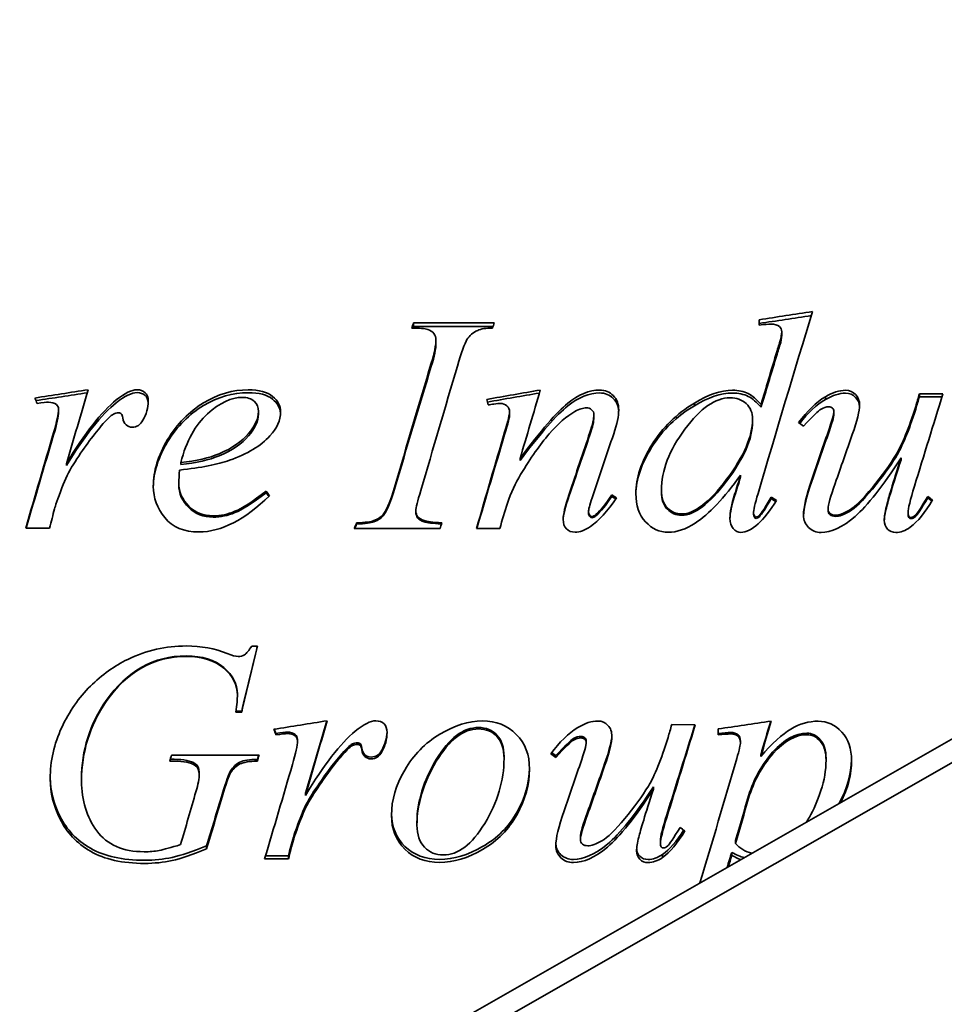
# Model space of a CAD drawing. Header units: millimetres. Extents: x 196 to 644, y 66 to 528.
# Tile 3 of 6: x 279 to 357, y 234 to 318. Entities that reach past the tile are written whole.
import ezdxf

# ---------------------------------------------------------------- set-up
doc = ezdxf.new("R2010")
doc.units = ezdxf.units.MM
doc.header["$LTSCALE"] = 2
doc.layers.add('Krawędzie widoczne(ISO)', color=7, linetype='Continuous', lineweight=35, true_color=0x262659)

msp = doc.modelspace()

# ---------------------------------------------------------------- linework, layer by layer
at = {"layer": 'Krawędzie widoczne(ISO)'}
for p, q in [((465.65, 317.96), (245.897, 192.435)), ((245.897, 190.435), (465.65, 315.96)), ((312.18, 291.772), (312.18, 292.089)), ((341.68, 292.025), (341.68, 292.346)), ((343.605, 291.004), (343.605, 291.311)), ((314.09, 290.306), (314.09, 290.605)), ((355.351, 286.014), (357.366, 286.013)), ((355.351, 285.774), (355.351, 286.014)), ((336.144, 284.998), (336.144, 285.229)), ((341.836, 284.867), (341.836, 285.096)), ((347.336, 285.526), (347.336, 285.764)), ((355.351, 285.774), (357.291, 285.772)), ((281.879, 284.474), (281.879, 284.698)), ((298.938, 284.277), (298.938, 284.499)), ((320.379, 284.275), (320.379, 284.496)), ((327.57, 284.014), (327.57, 284.233)), ((348.056, 284.31), (348.056, 284.532)), ((355.041, 284.715), (355.041, 284.942)), ((341.114, 283.635), (341.114, 283.849)), ((282.552, 279.889), (282.552, 280.054)), ((292.302, 279.981), (292.302, 280.148)), ((321.273, 280.317), (321.273, 280.487)), ((353.788, 280.392), (353.788, 280.563)), ((292.139, 278.275), (292.139, 278.419)), ((340.095, 278.926), (340.095, 279.079)), ((299.609, 277.564), (299.609, 277.7)), ((333.33, 277.653), (333.33, 277.79)), ((329.094, 277.254), (329.094, 277.385)), ((342.697, 277.07), (342.697, 277.199)), ((356.064, 277.132), (356.064, 277.262)), ((312.372, 275.912), (312.372, 276.026)), ((327.108, 275.857), (327.108, 275.971)), ((341.196, 275.702), (341.196, 275.814)), ((347.564, 276.101), (347.564, 276.218)), ((354.387, 275.778), (354.387, 275.891)), ((307.313, 274.906), (307.313, 275.007)), ((308.783, 275.092), (308.783, 275.196)), ((327.74, 275.597), (327.74, 275.707)), ((341.696, 275.528), (341.696, 275.638)), ((281.106, 274.545), (279.077, 274.546)), ((319.533, 274.514), (317.548, 274.516)), ((298.363, 264.485), (298.848, 264.485)), ((297.139, 260.373), (297.139, 260.288)), ((297.506, 258.927), (297.032, 258.927)), ((297.506, 258.927), (297.506, 258.824)), ((297.506, 258.824), (297.02, 258.824)), ((334.211, 257.771), (336.225, 257.77)), ((300.431, 257.021), (300.431, 256.893)), ((302.078, 256.933), (302.078, 256.804)), ((302.268, 256.53), (302.268, 256.396)), ((307.753, 255.793), (307.753, 255.649)), ((309.459, 255.59), (309.459, 255.444)), ((326.915, 256.396), (326.915, 256.26)), ((340.077, 256.371), (340.077, 256.235)), ((291.738, 254.815), (291.415, 254.815)), ((298.855, 254.809), (298.855, 254.653)), ((305.914, 255.105), (305.914, 254.952)), ((319.9, 255.037), (319.9, 254.883)), ((324.311, 255.134), (324.311, 254.981)), ((341.811, 255.192), (341.811, 255.04)), ((347.385, 254.9), (347.385, 254.745)), ((291.738, 254.658), (291.37, 254.659)), ((293.546, 254.44), (293.546, 254.279)), ((283.839, 253.132), (283.839, 252.954)), ((293.884, 253.724), (293.884, 253.554)), ((332.647, 252.451), (332.647, 252.265)), ((302.941, 251.918), (302.941, 251.725)), ((302.557, 249.915), (302.557, 249.696)), ((312.468, 249.426), (312.468, 249.201)), ((301.923, 248.178), (301.923, 247.937)), ((326.423, 248.216), (326.423, 247.975)), ((294.511, 247.424), (294.511, 247.173)), ((333.247, 247.901), (333.247, 247.656)), ((339.644, 247.882), (339.644, 247.636)), ((301.495, 246.314), (299.466, 246.316)), ((301.495, 246.576), (299.544, 246.578)), ((301.495, 246.576), (301.495, 246.314)), ((333.437, 246.692), (333.437, 246.432)), ((339.334, 246.87), (339.334, 246.612))]:
    msp.add_line(p, q, dxfattribs=at)
for points in [[(346.239, 293.038), (344.686, 288.004), (343.133, 282.791), (341.579, 277.506)], [(341.68, 292.346), (343.2, 292.577), (344.719, 292.807), (346.239, 293.038)], [(341.68, 292.025), (343.164, 292.248), (344.648, 292.47), (346.133, 292.692)], [(312.017, 291.629), (312.071, 291.783), (312.125, 291.936), (312.18, 292.089)], [(312.128, 291.628), (312.145, 291.676), (312.162, 291.724), (312.18, 291.772)], [(312.18, 292.089), (314.474, 292.088), (316.768, 292.086), (319.062, 292.084)], [(312.18, 291.772), (314.44, 291.77), (316.7, 291.768), (318.96, 291.767)], [(319.062, 292.084), (319.013, 291.931), (318.964, 291.777), (318.914, 291.624)], [(341.679, 291.886), (341.679, 292.039), (341.68, 292.193), (341.68, 292.346)], [(342.694, 291.969), (342.488, 291.969), (342.15, 291.941), (341.679, 291.886)], [(341.68, 291.886), (341.68, 291.932), (341.68, 291.979), (341.68, 292.025)], [(343.4, 291.759), (343.223, 291.899), (342.988, 291.968), (342.694, 291.969)], [(343.605, 291.311), (343.605, 291.489), (343.537, 291.638), (343.4, 291.759)], [(318.914, 291.624), (318.346, 291.633), (317.924, 291.569), (317.65, 291.429)], [(343.443, 290.47), (343.551, 290.807), (343.605, 291.087), (343.605, 291.311)], [(343.443, 290.173), (343.551, 290.506), (343.605, 290.783), (343.605, 291.004)], [(313.691, 288.647), (313.957, 289.514), (314.09, 290.165), (314.09, 290.605)], [(313.691, 288.373), (313.957, 289.229), (314.09, 289.872), (314.09, 290.306)], [(343.104, 289.345), (343.241, 289.815), (343.354, 290.19), (343.443, 290.47)], [(343.104, 289.062), (343.241, 289.526), (343.354, 289.896), (343.443, 290.173)], [(341.836, 285.096), (342.258, 286.522), (342.681, 287.939), (343.104, 289.345)], [(310.55, 278.026), (311.597, 281.612), (312.644, 285.164), (313.691, 288.647)], [(310.55, 277.887), (311.597, 281.427), (312.644, 284.934), (313.691, 288.373)], [(315.926, 288.376), (314.884, 284.894), (313.842, 281.345), (312.8, 277.762)], [(341.836, 284.867), (342.258, 286.275), (342.681, 287.674), (343.104, 289.062)], [(279.865, 285.659), (281.38, 285.896), (282.895, 286.132), (284.41, 286.369)], [(279.949, 285.435), (281.41, 285.661), (282.872, 285.887), (284.334, 286.112)], [(284.41, 286.369), (283.791, 284.283), (283.171, 282.176), (282.552, 280.054)], [(286.806, 285.496), (287.532, 286.077), (288.121, 286.366), (288.572, 286.366)], [(286.806, 285.262), (287.532, 285.835), (288.121, 286.121), (288.572, 286.12)], [(318.424, 285.543), (319.949, 285.809), (321.474, 286.074), (322.998, 286.339)], [(318.48, 285.318), (319.961, 285.573), (321.441, 285.827), (322.922, 286.081)], [(322.998, 286.339), (322.423, 284.405), (321.848, 282.453), (321.273, 280.487)], [(336.144, 285.229), (337.322, 285.963), (338.405, 286.327), (339.395, 286.326)], [(336.144, 284.998), (337.322, 285.723), (338.405, 286.083), (339.395, 286.082)], [(347.336, 285.764), (347.954, 286.135), (348.523, 286.319), (349.042, 286.319)], [(347.336, 285.526), (347.954, 285.892), (348.523, 286.075), (349.042, 286.074)], [(357.366, 286.013), (356.555, 283.416), (355.744, 280.786), (354.933, 278.137)], [(355.041, 284.942), (355.144, 285.3), (355.248, 285.658), (355.351, 286.014)], [(280.041, 285.187), (279.983, 285.344), (279.924, 285.501), (279.865, 285.659)], [(281.012, 285.3), (280.836, 285.3), (280.512, 285.263), (280.041, 285.187)], [(281.688, 285.099), (281.512, 285.233), (281.287, 285.3), (281.012, 285.3)], [(281.879, 284.698), (281.879, 284.861), (281.816, 284.994), (281.688, 285.099)], [(282.552, 280.054), (284.123, 282.663), (285.541, 284.468), (286.806, 285.496)], [(282.552, 279.889), (284.123, 282.465), (285.541, 284.247), (286.806, 285.262)], [(289.527, 285.38), (289.526, 284.817), (289.374, 284.277), (289.07, 283.76)], [(318.541, 285.071), (318.502, 285.228), (318.463, 285.386), (318.424, 285.543)], [(319.027, 285.142), (318.865, 285.118), (318.703, 285.095), (318.541, 285.071)], [(319.571, 285.199), (319.473, 285.199), (319.291, 285.18), (319.027, 285.142)], [(345.04, 283.558), (345.766, 284.564), (346.532, 285.298), (347.336, 285.764)], [(345.143, 283.486), (345.838, 284.409), (346.569, 285.088), (347.336, 285.526)], [(350.247, 285.032), (350.247, 284.564), (350.04, 283.738), (349.628, 282.547)], [(355.041, 284.715), (355.144, 285.069), (355.248, 285.422), (355.351, 285.774)], [(281.451, 282.701), (281.736, 283.642), (281.879, 284.307), (281.879, 284.698)], [(281.451, 282.502), (281.736, 283.431), (281.879, 284.087), (281.879, 284.474)], [(286.57, 284.293), (286.335, 284.169), (285.986, 283.83), (285.525, 283.274)], [(286.997, 284.393), (286.84, 284.393), (286.698, 284.36), (286.57, 284.293)], [(287.247, 284.293), (287.178, 284.36), (287.095, 284.393), (286.997, 284.393)], [(287.364, 283.962), (287.344, 284.125), (287.305, 284.235), (287.247, 284.293)], [(300.82, 284.483), (300.82, 283.766), (300.52, 283.08), (299.922, 282.427)], [(319.951, 282.743), (320.236, 283.713), (320.379, 284.296), (320.379, 284.496)], [(319.951, 282.543), (320.236, 283.501), (320.379, 284.077), (320.379, 284.275)], [(326.924, 284.821), (326.659, 284.821), (326.335, 284.716), (325.953, 284.506)], [(327.231, 282.723), (327.457, 283.376), (327.57, 283.879), (327.57, 284.233)], [(329.688, 284.647), (329.688, 284.131), (329.545, 283.447), (329.26, 282.591)], [(347.554, 282.736), (347.888, 283.696), (348.055, 284.293), (348.056, 284.532)], [(347.554, 282.536), (347.888, 283.485), (348.055, 284.074), (348.056, 284.31)], [(289.07, 283.76), (288.863, 283.367), (288.559, 283.171), (288.157, 283.171)], [(327.231, 282.524), (327.457, 283.169), (327.57, 283.665), (327.57, 284.014)], [(345.452, 283.27), (345.314, 283.366), (345.177, 283.462), (345.04, 283.558)], [(279.077, 274.546), (279.868, 277.283), (280.66, 280.006), (281.451, 282.701)], [(279.105, 274.546), (279.887, 277.216), (280.669, 279.873), (281.451, 282.502)], [(285.525, 283.274), (284.789, 282.43), (283.989, 281.329), (283.125, 279.966)], [(317.548, 274.516), (318.349, 277.277), (319.15, 280.025), (319.951, 282.743)], [(317.575, 274.516), (318.367, 277.21), (319.159, 279.891), (319.951, 282.543)], [(325.462, 277.461), (326.051, 279.224), (326.641, 280.979), (327.231, 282.723)], [(325.462, 277.328), (326.051, 279.069), (326.641, 280.802), (327.231, 282.524)], [(329.26, 282.591), (328.646, 280.78), (328.031, 278.956), (327.417, 277.124)], [(346.169, 278.697), (346.63, 280.049), (347.092, 281.396), (347.554, 282.736)], [(346.169, 278.549), (346.63, 279.884), (347.092, 281.214), (347.554, 282.536)], [(349.628, 282.547), (349.141, 281.163), (348.655, 279.772), (348.168, 278.375)], [(299.922, 282.427), (299.137, 281.572), (297.984, 280.878), (296.464, 280.347)], [(292.302, 280.148), (293.645, 280.292), (294.739, 280.542), (295.582, 280.898)], [(283.125, 279.966), (282.752, 279.386), (282.433, 278.733), (282.168, 278.005)], [(296.464, 280.347), (295.454, 279.991), (294.037, 279.711), (292.213, 279.509)], [(292.302, 279.981), (293.645, 280.123), (294.739, 280.371), (295.582, 280.723)], [(352.534, 276.404), (352.682, 277.007), (353.1, 278.4), (353.788, 280.563)], [(352.534, 276.284), (352.682, 276.88), (353.1, 278.256), (353.788, 280.392)], [(292.213, 279.509), (292.164, 279.074), (292.139, 278.71), (292.139, 278.419)], [(321.316, 279.138), (320.864, 278.392), (320.486, 277.577), (320.182, 276.692)], [(340.095, 279.079), (338.682, 277.114), (337.392, 275.744), (336.224, 274.984)], [(339.579, 277.42), (339.751, 277.974), (339.923, 278.527), (340.095, 279.079)], [(339.579, 277.289), (339.751, 277.835), (339.923, 278.381), (340.095, 278.926)], [(345.46, 275.664), (345.461, 276.327), (345.697, 277.34), (346.169, 278.697)], [(345.461, 275.613), (345.475, 276.268), (345.711, 277.248), (346.169, 278.549)], [(348.168, 278.375), (347.765, 277.24), (347.564, 276.519), (347.564, 276.218)], [(282.168, 278.005), (281.795, 277.015), (281.583, 276.416), (281.534, 276.211)], [(299.609, 277.7), (299.697, 277.573), (299.785, 277.447), (299.873, 277.321)], [(299.609, 277.564), (299.679, 277.465), (299.749, 277.366), (299.819, 277.267)], [(309.652, 275.809), (309.946, 276.228), (310.246, 276.968), (310.55, 278.026)], [(309.652, 275.698), (309.946, 276.111), (310.246, 276.842), (310.55, 277.887)], [(312.8, 277.762), (312.515, 276.859), (312.372, 276.28), (312.372, 276.026)], [(324.945, 275.285), (324.946, 275.714), (325.118, 276.441), (325.462, 277.461)], [(339.181, 275.406), (339.181, 275.903), (339.314, 276.575), (339.579, 277.42)], [(341.579, 277.506), (341.324, 276.642), (341.196, 276.077), (341.196, 275.814)], [(354.933, 278.137), (354.569, 276.953), (354.387, 276.203), (354.387, 275.891)], [(299.873, 277.321), (297.774, 275.262), (295.773, 274.226), (293.871, 274.227)], [(320.182, 276.692), (319.965, 275.967), (319.749, 275.241), (319.533, 274.514)], [(324.946, 275.231), (324.959, 275.66), (325.131, 276.36), (325.462, 277.328)], [(327.417, 277.124), (327.211, 276.492), (327.108, 276.107), (327.108, 275.971)], [(329.506, 277.137), (328.72, 275.99), (327.979, 275.176), (327.283, 274.698)], [(327.74, 275.707), (328.152, 276.067), (328.603, 276.627), (329.094, 277.385)], [(327.74, 275.597), (328.152, 275.953), (328.603, 276.505), (329.094, 277.254)], [(329.094, 277.385), (329.231, 277.302), (329.368, 277.22), (329.506, 277.137)], [(329.094, 277.254), (329.21, 277.184), (329.327, 277.115), (329.443, 277.046)], [(339.181, 275.353), (339.191, 275.838), (339.323, 276.484), (339.579, 277.289)], [(341.696, 275.638), (341.892, 275.833), (342.225, 276.354), (342.697, 277.199)], [(341.696, 275.528), (341.892, 275.721), (342.225, 276.235), (342.697, 277.07)], [(342.697, 277.199), (342.849, 277.107), (343.001, 277.014), (343.152, 276.922)], [(342.697, 277.07), (342.83, 276.99), (342.963, 276.91), (343.097, 276.83)], [(356.461, 276.955), (355.853, 275.886), (355.224, 275.111), (354.577, 274.633)], [(356.064, 277.262), (356.197, 277.159), (356.329, 277.057), (356.461, 276.955)], [(356.064, 277.132), (356.18, 277.044), (356.295, 276.956), (356.411, 276.867)], [(281.534, 276.211), (281.392, 275.656), (281.249, 275.101), (281.106, 274.545)], [(308.783, 275.196), (309.176, 275.342), (309.465, 275.546), (309.652, 275.809)], [(352.357, 275.22), (352.357, 275.522), (352.416, 275.917), (352.534, 276.404)], [(352.358, 275.172), (352.365, 275.463), (352.424, 275.834), (352.534, 276.284)], [(307.121, 274.524), (307.185, 274.685), (307.249, 274.846), (307.313, 275.007)], [(307.159, 274.524), (307.21, 274.651), (307.262, 274.778), (307.313, 274.906)], [(307.313, 275.007), (308.058, 275.026), (308.548, 275.089), (308.783, 275.196)], [(307.313, 274.906), (308.058, 274.924), (308.548, 274.986), (308.783, 275.092)], [(308.783, 275.092), (309.176, 275.236), (309.465, 275.438), (309.652, 275.698)], [(314.592, 275.001), (314.543, 274.84), (314.494, 274.679), (314.445, 274.518)], [(327.401, 275.547), (327.49, 275.547), (327.602, 275.6), (327.74, 275.707)], [(327.401, 275.439), (327.49, 275.438), (327.602, 275.491), (327.74, 275.597)], [(336.224, 274.984), (335.42, 274.458), (334.65, 274.195), (333.915, 274.195)], [(341.416, 275.492), (341.494, 275.492), (341.588, 275.54), (341.696, 275.638)], [(341.416, 275.384), (341.494, 275.384), (341.588, 275.432), (341.696, 275.528)], [(314.445, 274.518), (312.003, 274.52), (309.562, 274.522), (307.121, 274.524)], [(327.283, 274.698), (326.793, 274.367), (326.356, 274.201), (325.974, 274.202)], [(354.577, 274.633), (354.155, 274.331), (353.743, 274.18), (353.341, 274.18)], [(287.789, 263.347), (289.377, 264.11), (291.04, 264.491), (292.775, 264.49)], [(292.775, 264.49), (294.059, 264.489), (295.226, 264.272), (296.274, 263.84)], [(298.848, 264.485), (298.401, 262.594), (297.953, 260.705), (297.506, 258.824)], [(298.841, 264.485), (298.396, 262.628), (297.951, 260.774), (297.506, 258.927)], [(292.774, 263.636), (289.99, 263.638), (287.714, 262.366), (285.948, 259.832)], [(292.774, 263.593), (289.99, 263.595), (287.714, 262.306), (285.948, 259.74)], [(296.274, 263.84), (296.696, 263.673), (297.005, 263.59), (297.201, 263.59)], [(285.948, 259.832), (284.544, 257.828), (283.841, 255.589), (283.839, 253.132)], [(297.02, 258.824), (297.099, 259.487), (297.139, 259.975), (297.139, 260.288)], [(285.948, 259.74), (284.544, 257.711), (283.841, 255.443), (283.839, 252.954)], [(300.254, 257.375), (301.769, 257.617), (303.284, 257.859), (304.799, 258.101)], [(304.799, 258.101), (304.18, 255.964), (303.56, 253.836), (302.941, 251.725)], [(304.764, 258.096), (304.157, 256.025), (303.549, 253.964), (302.941, 251.918)], [(307.195, 257.209), (307.921, 257.802), (308.51, 258.099), (308.961, 258.098)], [(326.196, 257.515), (326.814, 257.894), (327.382, 258.084), (327.902, 258.083)], [(300.431, 256.893), (300.372, 257.054), (300.313, 257.214), (300.254, 257.375)], [(300.431, 257.021), (300.386, 257.141), (300.342, 257.261), (300.297, 257.382)], [(323.9, 255.273), (324.626, 256.29), (325.391, 257.039), (326.196, 257.515)], [(336.225, 257.77), (335.414, 255.112), (334.603, 252.471), (333.792, 249.859)], [(336.189, 257.77), (335.39, 255.185), (334.591, 252.616), (333.792, 250.076)], [(333.901, 256.677), (334.004, 257.042), (334.107, 257.406), (334.211, 257.771)], [(338.166, 257.403), (339.676, 257.626), (341.186, 257.849), (342.696, 258.071)], [(338.166, 256.893), (338.166, 257.063), (338.166, 257.233), (338.166, 257.403)], [(342.696, 258.071), (342.401, 257.059), (342.106, 256.048), (341.811, 255.04)], [(342.661, 258.066), (342.378, 257.106), (342.095, 256.147), (341.811, 255.192)], [(301.401, 257.136), (301.225, 257.136), (300.901, 257.098), (300.431, 257.021)], [(301.401, 257.009), (301.225, 257.009), (300.901, 256.971), (300.431, 256.893)], [(302.078, 256.933), (301.901, 257.068), (301.676, 257.135), (301.401, 257.136)], [(302.078, 256.804), (301.901, 256.941), (301.676, 257.009), (301.401, 257.009)], [(302.268, 256.53), (302.268, 256.693), (302.205, 256.828), (302.078, 256.933)], [(302.268, 256.396), (302.268, 256.561), (302.205, 256.697), (302.078, 256.804)], [(302.941, 251.725), (304.512, 254.321), (305.93, 256.159), (307.195, 257.209)], [(309.915, 257.146), (309.903, 256.605), (309.751, 256.086), (309.459, 255.59)], [(309.916, 257.09), (309.916, 256.516), (309.763, 255.967), (309.459, 255.444)], [(329.106, 256.836), (329.089, 256.356), (328.882, 255.547), (328.487, 254.413)], [(329.107, 256.768), (329.107, 256.292), (328.9, 255.451), (328.487, 254.252)], [(339.239, 257.106), (338.985, 257.106), (338.627, 257.078), (338.166, 257.021)], [(339.239, 256.979), (338.985, 256.979), (338.627, 256.951), (338.166, 256.893)], [(301.84, 254.375), (302.125, 255.323), (302.268, 255.998), (302.268, 256.396)], [(306.959, 256.124), (306.724, 255.999), (306.375, 255.659), (305.914, 255.105)], [(306.959, 255.984), (306.724, 255.858), (306.375, 255.514), (305.914, 254.952)], [(307.386, 256.224), (307.229, 256.224), (307.087, 256.191), (306.959, 256.124)], [(307.386, 256.086), (307.229, 256.086), (307.087, 256.052), (306.959, 255.984)], [(307.636, 256.123), (307.567, 256.191), (307.484, 256.224), (307.386, 256.224)], [(307.636, 255.984), (307.567, 256.052), (307.484, 256.086), (307.386, 256.086)], [(307.753, 255.793), (307.734, 255.956), (307.694, 256.066), (307.636, 256.123)], [(307.753, 255.649), (307.734, 255.814), (307.694, 255.926), (307.636, 255.984)], [(309.459, 255.59), (309.253, 255.198), (308.948, 255.002), (308.547, 255.002)], [(326.414, 254.442), (326.748, 255.41), (326.915, 256.017), (326.915, 256.26)], [(339.767, 254.882), (339.974, 255.609), (340.077, 256.06), (340.077, 256.235)], [(291.37, 254.659), (291.419, 254.828), (291.468, 254.998), (291.517, 255.167)], [(291.517, 255.167), (294.008, 255.165), (296.498, 255.163), (298.988, 255.161)], [(293.546, 254.44), (293.174, 254.689), (292.571, 254.814), (291.738, 254.815)], [(298.988, 255.161), (298.944, 254.992), (298.899, 254.822), (298.855, 254.653)], [(298.948, 255.161), (298.917, 255.044), (298.886, 254.926), (298.855, 254.809)], [(305.914, 255.105), (305.178, 254.264), (304.378, 253.171), (303.515, 251.832)], [(305.914, 254.952), (305.178, 254.1), (304.378, 252.993), (303.515, 251.638)], [(309.459, 255.444), (309.253, 255.046), (308.948, 254.848), (308.547, 254.849)], [(324.311, 254.981), (324.174, 255.078), (324.037, 255.176), (323.9, 255.273)], [(324.311, 255.134), (324.198, 255.213), (324.084, 255.292), (323.971, 255.371)], [(336.614, 244.253), (337.665, 247.735), (338.716, 251.289), (339.767, 254.882)], [(349.561, 254.806), (349.545, 253.557), (349.189, 252.3), (348.492, 251.038)], [(349.561, 254.729), (349.56, 253.534), (349.255, 252.332), (348.645, 251.126)], [(293.546, 254.279), (293.174, 254.531), (292.571, 254.658), (291.738, 254.658)], [(293.884, 253.724), (293.884, 254.039), (293.771, 254.278), (293.546, 254.44)], [(293.884, 253.554), (293.884, 253.873), (293.771, 254.115), (293.546, 254.279)], [(299.466, 246.316), (300.257, 248.969), (301.049, 251.661), (301.84, 254.375)], [(325.028, 250.411), (325.49, 251.748), (325.952, 253.092), (326.414, 254.442)], [(328.487, 254.413), (328.001, 253.038), (327.514, 251.669), (327.028, 250.308)], [(328.487, 254.252), (328.001, 252.859), (327.514, 251.472), (327.028, 250.094)], [(293.603, 252.05), (293.79, 252.675), (293.883, 253.177), (293.884, 253.554)], [(296.56, 253.822), (296.413, 253.593), (296.172, 252.916), (295.838, 251.796)], [(296.56, 253.653), (296.413, 253.422), (296.172, 252.735), (295.838, 251.601)], [(331.394, 248.157), (331.542, 248.747), (331.959, 250.108), (332.647, 252.265)], [(292.291, 247.53), (292.728, 249.027), (293.166, 250.534), (293.603, 252.05)], [(295.838, 251.796), (295.396, 250.329), (294.953, 248.871), (294.511, 247.424)], [(295.838, 251.601), (295.396, 250.115), (294.953, 248.639), (294.511, 247.173)], [(303.515, 251.832), (303.142, 251.263), (302.822, 250.624), (302.557, 249.915)], [(303.515, 251.638), (303.142, 251.061), (302.822, 250.414), (302.557, 249.696)], [(340.779, 251.704), (340.401, 250.423), (340.022, 249.148), (339.644, 247.882)], [(340.779, 251.508), (340.401, 250.21), (340.022, 248.919), (339.644, 247.636)], [(302.557, 249.915), (302.184, 248.952), (301.972, 248.375), (301.923, 248.178)], [(302.557, 249.696), (302.184, 248.721), (301.972, 248.136), (301.923, 247.937)], [(324.32, 247.434), (324.32, 248.08), (324.557, 249.07), (325.028, 250.411)], [(327.028, 250.308), (326.625, 249.202), (326.424, 248.507), (326.423, 248.216)], [(327.028, 250.094), (326.625, 248.973), (326.424, 248.27), (326.423, 247.975)], [(333.792, 250.076), (333.429, 248.923), (333.247, 248.201), (333.247, 247.901)], [(333.792, 249.859), (333.429, 248.691), (333.247, 247.96), (333.247, 247.656)], [(334.924, 248.998), (335.056, 248.897), (335.189, 248.797), (335.321, 248.697)], [(301.923, 248.178), (301.781, 247.643), (301.638, 247.109), (301.495, 246.576)], [(331.217, 247.002), (331.217, 247.296), (331.276, 247.681), (331.394, 248.157)], [(335.226, 248.769), (334.647, 247.816), (334.05, 247.126), (333.437, 246.692)], [(335.321, 248.697), (334.712, 247.648), (334.084, 246.895), (333.437, 246.432)], [(301.923, 247.937), (301.781, 247.394), (301.638, 246.854), (301.495, 246.314)], [(339.644, 247.636), (340.02, 247.205), (340.489, 246.923), (341.051, 246.788)], [(333.437, 246.692), (333.015, 246.403), (332.603, 246.259), (332.201, 246.259)], [(333.437, 246.432), (333.015, 246.139), (332.603, 245.993), (332.201, 245.993)], [(339.334, 246.87), (339.204, 246.441), (339.074, 246.012), (338.944, 245.585)], [(339.334, 246.612), (339.237, 246.288), (339.14, 245.964), (339.044, 245.641)], [(340.39, 246.41), (340.071, 246.503), (339.719, 246.656), (339.334, 246.87)], [(340.1, 246.245), (339.861, 246.337), (339.606, 246.459), (339.334, 246.612)]]:
    msp.add_open_spline(points, degree=3, dxfattribs=at)
for points, knots in [([(314.09, 290.605), (314.09, 290.82), (314.032, 291.005), (313.914, 291.159), (313.797, 291.313), (313.62, 291.43), (313.385, 291.509), (313.15, 291.588), (312.694, 291.628), (312.017, 291.629)], [0, 0, 0, 0, 1, 1, 1, 2, 2, 2, 3, 3, 3, 3]), ([(317.65, 291.429), (317.247, 291.252), (316.943, 290.993), (316.737, 290.652), (316.531, 290.311), (316.261, 289.556), (315.926, 288.376)], [0, 0, 0, 0, 1, 1, 1, 2, 2, 2, 2]), ([(288.572, 286.366), (288.866, 286.365), (289.099, 286.282), (289.27, 286.115), (289.442, 285.949), (289.527, 285.704), (289.527, 285.38)], [0, 0, 0, 0, 1, 1, 1, 2, 2, 2, 2]), ([(288.572, 286.12), (288.866, 286.12), (289.099, 286.038), (289.27, 285.874), (289.423, 285.727), (289.508, 285.518), (289.524, 285.248)], [0, 0, 0, 0, 1, 1, 1, 1.892186, 1.892186, 1.892186, 1.892186]), ([(289.962, 278.115), (289.963, 279.426), (290.371, 280.758), (291.186, 282.109), (292.001, 283.46), (293.024, 284.504), (294.255, 285.247), (295.486, 285.99), (296.753, 286.359), (298.057, 286.358)], [0, 0, 0, 0, 1, 1, 1, 2, 2, 2, 3, 3, 3, 3]), ([(289.963, 278.047), (289.979, 279.317), (290.386, 280.608), (291.186, 281.918), (292.001, 283.252), (293.024, 284.283), (294.255, 285.016), (295.486, 285.75), (296.753, 286.114), (298.057, 286.113)], [0.018701, 0.018701, 0.018701, 0.018701, 1, 1, 1, 2, 2, 2, 3, 3, 3, 3]), ([(298.057, 286.358), (298.998, 286.358), (299.694, 286.172), (300.145, 285.8), (300.596, 285.428), (300.821, 284.99), (300.82, 284.483)], [0, 0, 0, 0, 1, 1, 1, 2, 2, 2, 2]), ([(298.057, 286.113), (298.998, 286.113), (299.694, 285.929), (300.145, 285.562), (300.565, 285.22), (300.789, 284.82), (300.817, 284.361)], [0, 0, 0, 0, 1, 1, 1, 1.932827, 1.932827, 1.932827, 1.932827]), ([(321.273, 280.487), (323.04, 282.891), (324.394, 284.456), (325.336, 285.209), (326.277, 285.962), (327.185, 286.336), (328.057, 286.335)], [0, 0, 0, 0, 1, 1, 1, 2, 2, 2, 2]), ([(321.273, 280.317), (323.04, 282.69), (324.394, 284.235), (325.336, 284.978), (326.277, 285.722), (327.185, 286.091), (328.057, 286.09)], [0, 0, 0, 0, 1, 1, 1, 2, 2, 2, 2]), ([(328.057, 286.335), (328.528, 286.335), (328.917, 286.178), (329.226, 285.863), (329.534, 285.549), (329.688, 285.144), (329.688, 284.647)], [0, 0, 0, 0, 1, 1, 1, 2, 2, 2, 2]), ([(328.057, 286.09), (328.528, 286.09), (328.917, 285.935), (329.226, 285.625), (329.512, 285.337), (329.665, 284.972), (329.686, 284.53)], [0, 0, 0, 0, 1, 1, 1, 1.926575, 1.926575, 1.926575, 1.926575]), ([(339.395, 286.326), (339.915, 286.326), (340.361, 286.231), (340.733, 286.04), (341.106, 285.849), (341.473, 285.535), (341.836, 285.096)], [0, 0, 0, 0, 1, 1, 1, 2, 2, 2, 2]), ([(339.395, 286.082), (339.915, 286.081), (340.361, 285.987), (340.733, 285.799), (341.106, 285.611), (341.473, 285.3), (341.836, 284.867)], [0, 0, 0, 0, 1, 1, 1, 2, 2, 2, 2]), ([(349.042, 286.319), (349.395, 286.319), (349.684, 286.197), (349.91, 285.954), (350.135, 285.712), (350.248, 285.404), (350.247, 285.032)], [0, 0, 0, 0, 1, 1, 1, 2, 2, 2, 2]), ([(349.042, 286.074), (349.395, 286.074), (349.684, 285.954), (349.91, 285.715), (350.111, 285.5), (350.222, 285.235), (350.244, 284.918)], [0, 0, 0, 0, 1, 1, 1, 1.894031, 1.894031, 1.894031, 1.894031]), ([(297.557, 285.716), (296.625, 285.717), (295.64, 285.252), (294.6, 284.316), (293.56, 283.379), (292.794, 281.994), (292.302, 280.148)], [0, 0, 0, 0, 1, 1, 1, 2, 2, 2, 2]), ([(298.938, 284.499), (298.938, 284.862), (298.818, 285.155), (298.578, 285.38), (298.338, 285.604), (297.998, 285.716), (297.557, 285.716)], [0, 0, 0, 0, 1, 1, 1, 2, 2, 2, 2]), ([(320.379, 284.496), (320.379, 284.678), (320.301, 284.84), (320.144, 284.984), (319.987, 285.127), (319.796, 285.199), (319.571, 285.199)], [0, 0, 0, 0, 1, 1, 1, 2, 2, 2, 2]), ([(331.153, 277.5), (331.154, 278.812), (331.611, 280.204), (332.524, 281.672), (333.437, 283.141), (334.644, 284.324), (336.144, 285.229)], [0, 0, 0, 0, 1, 1, 1, 2, 2, 2, 2]), ([(331.153, 277.429), (331.169, 278.706), (331.626, 280.06), (332.524, 281.487), (333.437, 282.936), (334.644, 284.105), (336.144, 284.998)], [0.015983, 0.015983, 0.015983, 0.015983, 1, 1, 1, 2, 2, 2, 2]), ([(339.189, 285.684), (337.954, 285.685), (336.669, 284.796), (335.334, 282.997), (333.999, 281.198), (333.331, 279.46), (333.33, 277.79)], [0, 0, 0, 0, 1, 1, 1, 2, 2, 2, 2]), ([(341.114, 283.849), (341.114, 284.404), (340.933, 284.848), (340.571, 285.183), (340.208, 285.517), (339.748, 285.684), (339.189, 285.684)], [0, 0, 0, 0, 1, 1, 1, 2, 2, 2, 2]), ([(295.582, 280.898), (296.7, 281.38), (297.539, 281.953), (298.098, 282.616), (298.658, 283.278), (298.937, 283.906), (298.938, 284.499)], [0, 0, 0, 0, 1, 1, 1, 2, 2, 2, 2]), ([(295.582, 280.723), (296.7, 281.198), (297.539, 281.764), (298.098, 282.418), (298.658, 283.072), (298.937, 283.692), (298.938, 284.277)], [0, 0, 0, 0, 1, 1, 1, 2, 2, 2, 2]), ([(325.953, 284.506), (325.246, 284.125), (324.511, 283.486), (323.745, 282.588), (322.98, 281.69), (322.17, 280.542), (321.316, 279.138)], [0, 0, 0, 0, 1, 1, 1, 2, 2, 2, 2]), ([(327.57, 284.233), (327.57, 284.405), (327.507, 284.546), (327.379, 284.656), (327.252, 284.766), (327.1, 284.821), (326.924, 284.821)], [0, 0, 0, 0, 1, 1, 1, 2, 2, 2, 2]), ([(347.629, 284.905), (347.404, 284.905), (347.181, 284.841), (346.96, 284.712), (346.739, 284.583), (346.237, 284.104), (345.452, 283.27)], [0, 0, 0, 0, 1, 1, 1, 2, 2, 2, 2]), ([(348.056, 284.532), (348.056, 284.628), (348.012, 284.714), (347.923, 284.79), (347.835, 284.867), (347.737, 284.905), (347.629, 284.905)], [0, 0, 0, 0, 1, 1, 1, 2, 2, 2, 2]), ([(348.196, 275.662), (348.499, 275.662), (348.897, 275.805), (349.387, 276.092), (349.877, 276.379), (350.53, 277.024), (351.344, 278.023), (352.159, 279.022), (352.831, 279.956), (353.361, 280.824), (353.892, 281.693), (354.451, 283.071), (355.041, 284.942)], [0, 0, 0, 0, 1, 1, 1, 2, 2, 2, 3, 3, 3, 4, 4, 4, 4]), ([(348.196, 275.552), (348.499, 275.552), (348.897, 275.694), (349.387, 275.977), (349.877, 276.26), (350.53, 276.897), (351.344, 277.884), (352.159, 278.87), (352.831, 279.792), (353.361, 280.649), (353.892, 281.507), (354.451, 282.868), (355.041, 284.715)], [0, 0, 0, 0, 1, 1, 1, 2, 2, 2, 3, 3, 3, 4, 4, 4, 4]), ([(288.157, 283.171), (287.952, 283.171), (287.778, 283.236), (287.636, 283.366), (287.493, 283.495), (287.403, 283.694), (287.364, 283.962)], [0, 0, 0, 0, 1, 1, 1, 2, 2, 2, 2]), ([(335.063, 275.76), (336.142, 275.759), (337.419, 276.75), (338.897, 278.717), (340.374, 280.684), (341.113, 282.393), (341.114, 283.849)], [0, 0, 0, 0, 1, 1, 1, 2, 2, 2, 2]), ([(335.063, 275.649), (336.142, 275.648), (337.419, 276.626), (338.897, 278.569), (340.374, 280.511), (341.113, 282.198), (341.114, 283.635)], [0, 0, 0, 0, 1, 1, 1, 2, 2, 2, 2]), ([(353.788, 280.563), (352.227, 278.14), (350.919, 276.461), (349.865, 275.551), (348.81, 274.64), (347.841, 274.184), (346.959, 274.185)], [0, 0, 0, 0, 1, 1, 1, 2, 2, 2, 2]), ([(292.139, 278.419), (292.138, 277.643), (292.422, 276.979), (292.99, 276.429), (293.558, 275.878), (294.249, 275.602), (295.063, 275.602)], [0, 0, 0, 0, 1, 1, 1, 2, 2, 2, 2]), ([(292.139, 278.275), (292.138, 277.508), (292.422, 276.853), (292.99, 276.309), (293.558, 275.766), (294.249, 275.493), (295.063, 275.493)], [0, 0, 0, 0, 1, 1, 1, 2, 2, 2, 2]), ([(293.871, 274.227), (292.577, 274.228), (291.602, 274.634), (290.945, 275.444), (290.289, 276.254), (289.961, 277.145), (289.962, 278.115)], [0, 0, 0, 0, 1, 1, 1, 2, 2, 2, 2]), ([(295.063, 275.602), (295.71, 275.601), (296.333, 275.73), (296.931, 275.987), (297.529, 276.245), (298.422, 276.817), (299.609, 277.7)], [0, 0, 0, 0, 1, 1, 1, 2, 2, 2, 2]), ([(295.063, 275.493), (295.71, 275.492), (296.333, 275.619), (296.931, 275.874), (297.529, 276.128), (298.422, 276.692), (299.609, 277.564)], [0, 0, 0, 0, 1, 1, 1, 2, 2, 2, 2]), ([(333.915, 274.195), (333.18, 274.196), (332.535, 274.494), (331.982, 275.09), (331.428, 275.685), (331.152, 276.489), (331.153, 277.5)], [0, 0, 0, 0, 1, 1, 1, 2, 2, 2, 2]), ([(333.33, 277.79), (333.329, 277.129), (333.5, 276.625), (333.843, 276.28), (334.186, 275.934), (334.593, 275.76), (335.063, 275.76)], [0, 0, 0, 0, 1, 1, 1, 2, 2, 2, 2]), ([(333.33, 277.653), (333.329, 277.001), (333.5, 276.504), (333.843, 276.162), (334.186, 275.821), (334.593, 275.649), (335.063, 275.649)], [0, 0, 0, 0, 1, 1, 1, 2, 2, 2, 2]), ([(343.152, 276.922), (342.632, 276.057), (342.107, 275.384), (341.577, 274.907), (341.047, 274.429), (340.557, 274.19), (340.106, 274.19)], [0, 0, 0, 0, 1, 1, 1, 2, 2, 2, 2]), ([(354.637, 275.467), (354.754, 275.467), (354.882, 275.53), (355.019, 275.656), (355.156, 275.783), (355.505, 276.319), (356.064, 277.262)], [0, 0, 0, 0, 1, 1, 1, 2, 2, 2, 2]), ([(354.637, 275.36), (354.754, 275.359), (354.882, 275.422), (355.019, 275.547), (355.156, 275.672), (355.505, 276.201), (356.064, 277.132)], [0, 0, 0, 0, 1, 1, 1, 2, 2, 2, 2]), ([(312.372, 276.026), (312.372, 275.832), (312.428, 275.663), (312.541, 275.522), (312.654, 275.381), (312.83, 275.271), (313.07, 275.193), (313.31, 275.114), (313.818, 275.051), (314.592, 275.001)], [0, 0, 0, 0, 1, 1, 1, 2, 2, 2, 3, 3, 3, 3]), ([(312.372, 275.912), (312.372, 275.72), (312.428, 275.554), (312.541, 275.414), (312.654, 275.274), (312.83, 275.166), (313.07, 275.089), (313.307, 275.013), (313.804, 274.95), (314.562, 274.902)], [0, 0, 0, 0, 1, 1, 1, 2, 2, 2, 2.986879, 2.986879, 2.986879, 2.986879]), ([(327.108, 275.971), (327.107, 275.854), (327.139, 275.754), (327.203, 275.671), (327.267, 275.588), (327.333, 275.547), (327.401, 275.547)], [0, 0, 0, 0, 1, 1, 1, 2, 2, 2, 2]), ([(327.108, 275.857), (327.107, 275.742), (327.139, 275.643), (327.203, 275.561), (327.267, 275.48), (327.333, 275.439), (327.401, 275.439)], [0, 0, 0, 0, 1, 1, 1, 2, 2, 2, 2]), ([(341.196, 275.814), (341.196, 275.736), (341.22, 275.663), (341.269, 275.594), (341.318, 275.526), (341.367, 275.492), (341.416, 275.492)], [0, 0, 0, 0, 1, 1, 1, 2, 2, 2, 2]), ([(347.564, 276.218), (347.563, 276.042), (347.62, 275.906), (347.732, 275.808), (347.845, 275.711), (347.999, 275.662), (348.196, 275.662)], [0, 0, 0, 0, 1, 1, 1, 2, 2, 2, 2]), ([(347.564, 276.101), (347.563, 275.928), (347.62, 275.793), (347.732, 275.697), (347.845, 275.601), (347.999, 275.552), (348.196, 275.552)], [0, 0, 0, 0, 1, 1, 1, 2, 2, 2, 2]), ([(354.387, 275.891), (354.387, 275.745), (354.409, 275.637), (354.453, 275.569), (354.497, 275.501), (354.558, 275.467), (354.637, 275.467)], [0, 0, 0, 0, 1, 1, 1, 2, 2, 2, 2]), ([(354.387, 275.778), (354.387, 275.634), (354.409, 275.528), (354.453, 275.461), (354.497, 275.393), (354.558, 275.36), (354.637, 275.36)], [0, 0, 0, 0, 1, 1, 1, 2, 2, 2, 2]), ([(325.974, 274.202), (325.66, 274.202), (325.41, 274.3), (325.224, 274.495), (325.038, 274.69), (324.945, 274.954), (324.945, 275.285)], [0, 0, 0, 0, 1, 1, 1, 2, 2, 2, 2]), ([(340.106, 274.19), (339.861, 274.191), (339.645, 274.296), (339.459, 274.506), (339.273, 274.716), (339.18, 275.016), (339.181, 275.406)], [0, 0, 0, 0, 1, 1, 1, 2, 2, 2, 2]), ([(341.196, 275.702), (341.196, 275.625), (341.22, 275.553), (341.269, 275.485), (341.318, 275.418), (341.367, 275.384), (341.416, 275.384)], [0, 0, 0, 0, 1, 1, 1, 2, 2, 2, 2]), ([(346.959, 274.185), (346.537, 274.185), (346.182, 274.325), (345.893, 274.603), (345.604, 274.882), (345.46, 275.235), (345.46, 275.664)], [0, 0, 0, 0, 1, 1, 1, 2, 2, 2, 2]), ([(353.341, 274.18), (353.047, 274.18), (352.81, 274.278), (352.628, 274.473), (352.447, 274.669), (352.357, 274.918), (352.357, 275.22)], [0, 0, 0, 0, 1, 1, 1, 2, 2, 2, 2]), ([(297.201, 263.59), (297.416, 263.589), (297.603, 263.641), (297.76, 263.743), (297.916, 263.846), (298.118, 264.093), (298.363, 264.485)], [0, 0, 0, 0, 1, 1, 1, 2, 2, 2, 2]), ([(281.163, 253.13), (281.164, 254.664), (281.491, 256.129), (282.144, 257.521), (282.797, 258.912), (283.614, 260.093), (284.596, 261.06), (285.577, 262.027), (286.641, 262.79), (287.789, 263.347)], [0, 0, 0, 0, 1, 1, 1, 2, 2, 2, 3, 3, 3, 3]), ([(297.139, 260.373), (297.14, 261.231), (296.753, 261.99), (295.979, 262.648), (295.205, 263.305), (294.137, 263.635), (292.774, 263.636)], [0, 0, 0, 0, 1, 1, 1, 2, 2, 2, 2]), ([(297.139, 260.288), (297.14, 261.157), (296.753, 261.926), (295.979, 262.592), (295.205, 263.258), (294.137, 263.592), (292.774, 263.593)], [0, 0, 0, 0, 1, 1, 1, 2, 2, 2, 2]), ([(308.961, 258.098), (309.255, 258.098), (309.488, 258.012), (309.659, 257.842), (309.831, 257.671), (309.916, 257.421), (309.916, 257.09)], [0, 0, 0, 0, 1, 1, 1, 2, 2, 2, 2]), ([(310.293, 250.049), (310.294, 251.323), (310.67, 252.605), (311.421, 253.895), (312.172, 255.186), (313.173, 256.21), (314.423, 256.962), (315.674, 257.715), (316.882, 258.092), (318.049, 258.091)], [0, 0, 0, 0, 1, 1, 1, 2, 2, 2, 3, 3, 3, 3]), ([(318.049, 258.091), (319.226, 258.09), (320.191, 257.707), (320.945, 256.943), (321.7, 256.179), (322.076, 255.19), (322.075, 253.981)], [0, 0, 0, 0, 1, 1, 1, 2, 2, 2, 2]), ([(327.902, 258.083), (328.255, 258.083), (328.544, 257.958), (328.769, 257.71), (328.995, 257.462), (329.107, 257.148), (329.107, 256.768)], [0, 0, 0, 0, 1, 1, 1, 2, 2, 2, 2]), ([(317.725, 257.526), (316.421, 257.527), (315.219, 256.613), (314.12, 254.797), (313.02, 252.982), (312.47, 251.19), (312.468, 249.426)], [0, 0, 0, 0, 1, 1, 1, 2, 2, 2, 2]), ([(317.725, 257.405), (316.421, 257.406), (315.219, 256.48), (314.12, 254.641), (313.02, 252.802), (312.47, 250.987), (312.468, 249.201)], [0, 0, 0, 0, 1, 1, 1, 2, 2, 2, 2]), ([(319.9, 255.037), (319.9, 255.84), (319.7, 256.457), (319.298, 256.884), (318.896, 257.311), (318.372, 257.526), (317.725, 257.526)], [0, 0, 0, 0, 1, 1, 1, 2, 2, 2, 2]), ([(319.9, 254.883), (319.9, 255.697), (319.7, 256.321), (319.298, 256.754), (318.896, 257.187), (318.372, 257.404), (317.725, 257.405)], [0, 0, 0, 0, 1, 1, 1, 2, 2, 2, 2]), ([(341.811, 255.04), (342.773, 256.164), (343.632, 256.951), (344.387, 257.398), (345.142, 257.845), (345.917, 258.069), (346.711, 258.068)], [0, 0, 0, 0, 1, 1, 1, 2, 2, 2, 2]), ([(346.711, 258.068), (347.495, 258.068), (348.167, 257.758), (348.725, 257.14), (349.283, 256.521), (349.562, 255.717), (349.561, 254.729)], [0, 0, 0, 0, 1, 1, 1, 2, 2, 2, 2]), ([(326.489, 256.77), (326.264, 256.771), (326.041, 256.706), (325.82, 256.577), (325.599, 256.447), (325.096, 255.965), (324.311, 255.134)], [0, 0, 0, 0, 1, 1, 1, 2, 2, 2, 2]), ([(326.489, 256.639), (326.264, 256.639), (326.041, 256.574), (325.82, 256.443), (325.599, 256.312), (325.096, 255.824), (324.311, 254.981)], [0, 0, 0, 0, 1, 1, 1, 2, 2, 2, 2]), ([(326.915, 256.396), (326.915, 256.492), (326.871, 256.578), (326.783, 256.655), (326.695, 256.732), (326.597, 256.77), (326.489, 256.77)], [0, 0, 0, 0, 1, 1, 1, 2, 2, 2, 2]), ([(326.915, 256.26), (326.915, 256.357), (326.871, 256.445), (326.783, 256.522), (326.695, 256.6), (326.597, 256.639), (326.489, 256.639)], [0, 0, 0, 0, 1, 1, 1, 2, 2, 2, 2]), ([(327.055, 247.432), (327.359, 247.432), (327.756, 247.572), (328.247, 247.852), (328.737, 248.132), (329.39, 248.762), (330.204, 249.747), (331.019, 250.731), (331.691, 251.658), (332.221, 252.525), (332.751, 253.392), (333.311, 254.773), (333.901, 256.677)], [0, 0, 0, 0, 1, 1, 1, 2, 2, 2, 3, 3, 3, 4, 4, 4, 4]), ([(340.077, 256.371), (340.077, 256.602), (340.009, 256.781), (339.872, 256.911), (339.734, 257.041), (339.524, 257.106), (339.239, 257.106)], [0, 0, 0, 0, 1, 1, 1, 2, 2, 2, 2]), ([(340.077, 256.235), (340.077, 256.468), (340.009, 256.65), (339.872, 256.782), (339.734, 256.913), (339.524, 256.979), (339.239, 256.979)], [0, 0, 0, 0, 1, 1, 1, 2, 2, 2, 2]), ([(345.739, 257.043), (344.769, 257.044), (343.808, 256.509), (342.856, 255.442), (341.904, 254.376), (341.212, 253.127), (340.779, 251.704)], [0, 0, 0, 0, 1, 1, 1, 2, 2, 2, 2]), ([(345.739, 256.916), (344.769, 256.917), (343.808, 256.374), (342.856, 255.294), (341.904, 254.214), (341.212, 252.95), (340.779, 251.508)], [0, 0, 0, 0, 1, 1, 1, 2, 2, 2, 2]), ([(347.385, 254.9), (347.385, 255.589), (347.221, 256.119), (346.893, 256.488), (346.565, 256.858), (346.181, 257.043), (345.739, 257.043)], [0, 0, 0, 0, 1, 1, 1, 2, 2, 2, 2]), ([(347.385, 254.745), (347.385, 255.443), (347.221, 255.979), (346.893, 256.354), (346.565, 256.728), (346.181, 256.915), (345.739, 256.916)], [0, 0, 0, 0, 1, 1, 1, 2, 2, 2, 2]), ([(308.547, 255.002), (308.341, 255.003), (308.167, 255.067), (308.025, 255.197), (307.883, 255.326), (307.792, 255.524), (307.753, 255.793)], [0, 0, 0, 0, 1, 1, 1, 2, 2, 2, 2]), ([(308.547, 254.849), (308.341, 254.849), (308.167, 254.914), (308.025, 255.045), (307.883, 255.176), (307.792, 255.377), (307.753, 255.649)], [0, 0, 0, 0, 1, 1, 1, 2, 2, 2, 2]), ([(298.855, 254.809), (298.169, 254.8), (297.671, 254.722), (297.362, 254.574), (297.053, 254.426), (296.786, 254.175), (296.56, 253.822)], [0, 0, 0, 0, 1, 1, 1, 2, 2, 2, 2]), ([(314.716, 246.645), (315.971, 246.644), (317.148, 247.535), (318.248, 249.34), (319.347, 251.145), (319.898, 252.994), (319.9, 254.883)], [0, 0, 0, 0, 1, 1, 1, 2, 2, 2, 2]), ([(345.711, 249.45), (345.797, 249.584), (345.88, 249.722), (345.962, 249.864), (346.33, 250.504), (346.659, 251.262), (346.949, 252.138), (347.239, 253.014), (347.384, 253.883), (347.385, 254.745)], [2.778936, 2.778936, 2.778936, 2.778936, 3, 3, 3, 4, 4, 4, 5, 5, 5, 5]), ([(298.855, 254.653), (298.169, 254.644), (297.671, 254.564), (297.362, 254.414), (297.053, 254.265), (296.786, 254.011), (296.56, 253.653)], [0, 0, 0, 0, 1, 1, 1, 2, 2, 2, 2]), ([(322.075, 254.064), (322.059, 252.794), (321.705, 251.545), (321.013, 250.319), (320.306, 249.067), (319.325, 248.082), (318.07, 247.357), (316.814, 246.631), (315.593, 246.271), (314.407, 246.272)], [0.020977, 0.020977, 0.020977, 0.020977, 1, 1, 1, 2, 2, 2, 3, 3, 3, 3]), ([(322.075, 253.981), (322.074, 252.666), (321.72, 251.374), (321.013, 250.106), (320.306, 248.837), (319.325, 247.839), (318.07, 247.105), (316.814, 246.37), (315.593, 246.006), (314.407, 246.007)], [0, 0, 0, 0, 1, 1, 1, 2, 2, 2, 3, 3, 3, 3]), ([(289.216, 245.927), (287.324, 245.928), (285.79, 246.271), (284.614, 246.96), (283.438, 247.648), (282.568, 248.562), (282.006, 249.705), (281.443, 250.849), (281.162, 251.991), (281.163, 253.13)], [0, 0, 0, 0, 1, 1, 1, 2, 2, 2, 3, 3, 3, 3]), ([(289.216, 246.193), (287.324, 246.195), (285.79, 246.534), (284.614, 247.213), (283.438, 247.893), (282.568, 248.795), (282.006, 249.924), (281.457, 251.025), (281.176, 252.124), (281.163, 253.221)], [0, 0, 0, 0, 1, 1, 1, 2, 2, 2, 2.975012, 2.975012, 2.975012, 2.975012]), ([(283.839, 252.954), (283.838, 251.304), (284.273, 249.888), (285.144, 248.7), (286.016, 247.512), (287.364, 246.922), (289.187, 246.921)], [0, 0, 0, 0, 1, 1, 1, 2, 2, 2, 2]), ([(332.647, 252.451), (331.087, 250.066), (329.779, 248.449), (328.724, 247.573), (327.67, 246.698), (326.701, 246.263), (325.819, 246.264)], [0, 0, 0, 0, 1, 1, 1, 2, 2, 2, 2]), ([(332.647, 252.265), (331.087, 249.848), (329.779, 248.211), (328.724, 247.324), (327.67, 246.437), (326.701, 245.997), (325.819, 245.998)], [0, 0, 0, 0, 1, 1, 1, 2, 2, 2, 2]), ([(314.407, 246.007), (313.191, 246.008), (312.201, 246.381), (311.437, 247.131), (310.673, 247.881), (310.292, 248.852), (310.293, 250.049)], [0, 0, 0, 0, 1, 1, 1, 2, 2, 2, 2]), ([(314.407, 246.272), (313.191, 246.273), (312.201, 246.642), (311.437, 247.383), (310.696, 248.101), (310.315, 249.024), (310.294, 250.156)], [0, 0, 0, 0, 1, 1, 1, 1.969563, 1.969563, 1.969563, 1.969563]), ([(312.468, 249.201), (312.468, 248.38), (312.68, 247.75), (313.107, 247.308), (313.533, 246.866), (314.069, 246.646), (314.716, 246.645)], [0, 0, 0, 0, 1, 1, 1, 2, 2, 2, 2]), ([(333.496, 247.242), (333.614, 247.242), (333.741, 247.304), (333.879, 247.427), (334.016, 247.55), (334.365, 248.072), (334.924, 248.998)], [0, 0, 0, 0, 1, 1, 1, 2, 2, 2, 2]), ([(289.187, 246.921), (289.638, 246.92), (290.065, 246.958), (290.467, 247.033), (290.869, 247.109), (291.477, 247.275), (292.291, 247.53)], [0, 0, 0, 0, 1, 1, 1, 2, 2, 2, 2]), ([(294.511, 247.424), (293.295, 246.928), (292.314, 246.6), (291.569, 246.437), (290.824, 246.274), (290.039, 246.193), (289.216, 246.193)], [0, 0, 0, 0, 1, 1, 1, 2, 2, 2, 2]), ([(294.511, 247.173), (293.295, 246.671), (292.314, 246.338), (291.569, 246.173), (290.824, 246.008), (290.039, 245.926), (289.216, 245.927)], [0, 0, 0, 0, 1, 1, 1, 2, 2, 2, 2]), ([(325.819, 245.998), (325.397, 245.998), (325.042, 246.133), (324.753, 246.403), (324.464, 246.673), (324.32, 247.017), (324.32, 247.434)], [0, 0, 0, 0, 1, 1, 1, 2, 2, 2, 2]), ([(325.819, 246.264), (325.397, 246.264), (325.042, 246.397), (324.753, 246.664), (324.49, 246.906), (324.347, 247.209), (324.323, 247.572)], [0, 0, 0, 0, 1, 1, 1, 1.909818, 1.909818, 1.909818, 1.909818]), ([(326.423, 247.975), (326.423, 247.803), (326.479, 247.67), (326.592, 247.575), (326.705, 247.48), (326.859, 247.433), (327.055, 247.432)], [0, 0, 0, 0, 1, 1, 1, 2, 2, 2, 2]), ([(333.247, 247.656), (333.246, 247.513), (333.268, 247.409), (333.312, 247.342), (333.357, 247.276), (333.418, 247.242), (333.496, 247.242)], [0, 0, 0, 0, 1, 1, 1, 2, 2, 2, 2]), ([(332.201, 245.993), (331.907, 245.993), (331.669, 246.088), (331.488, 246.277), (331.307, 246.467), (331.216, 246.708), (331.217, 247.002)], [0, 0, 0, 0, 1, 1, 1, 2, 2, 2, 2]), ([(332.201, 246.259), (331.907, 246.259), (331.669, 246.353), (331.488, 246.54), (331.33, 246.702), (331.241, 246.905), (331.221, 247.146)], [0, 0, 0, 0, 1, 1, 1, 1.871602, 1.871602, 1.871602, 1.871602])]:
    msp.add_open_spline(points, degree=3, knots=knots, dxfattribs=at)

doc.saveas('drawing.dxf')
